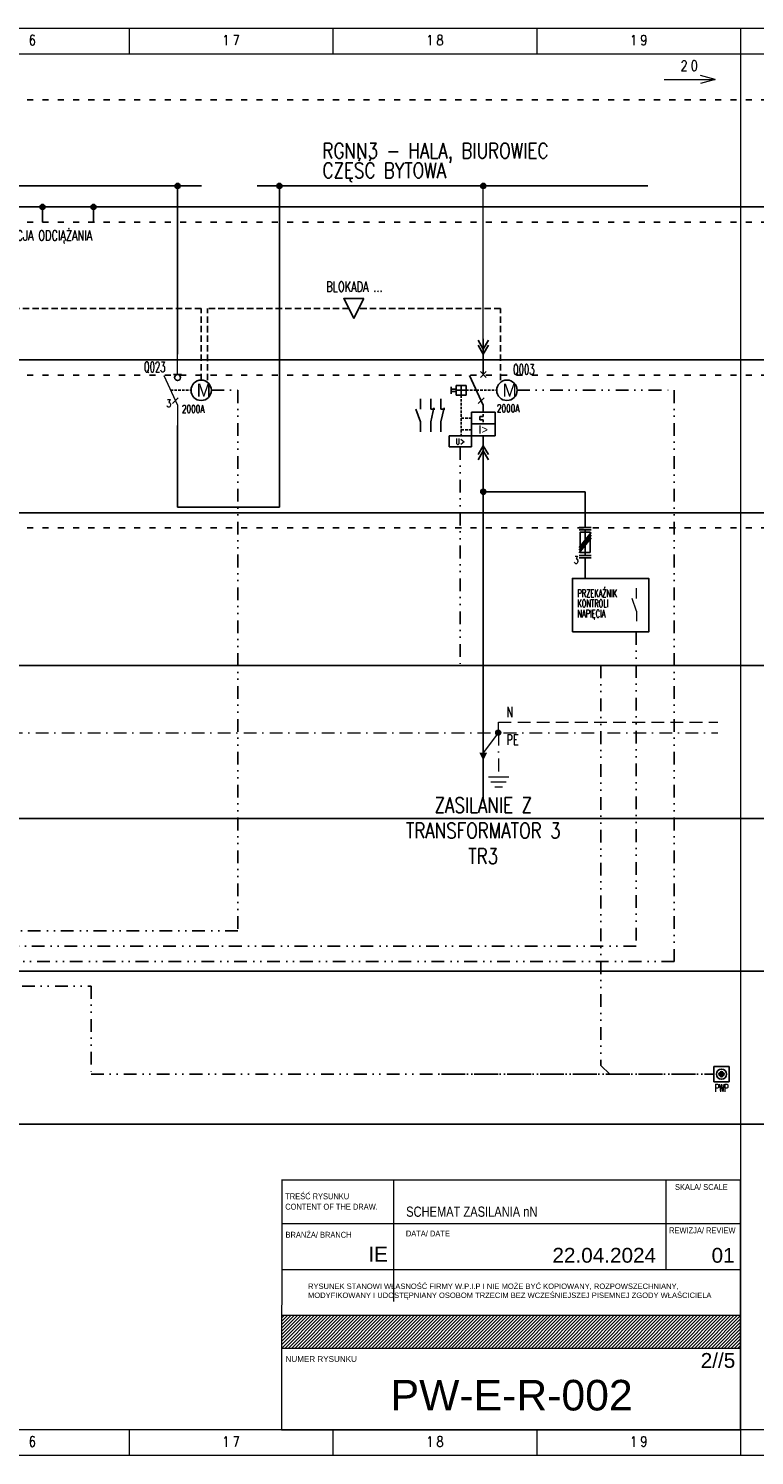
# Model space of a CAD drawing. Header units: millimetres. Extents: x -31 to 6803, y 0 to 664.
# Tile 4 of 119: x 663 to 806, y 0 to 280. Entities that reach past the tile are written whole.
import ezdxf
from ezdxf.enums import TextEntityAlignment as Align

# ---------------------------------------------------------------- set-up
doc = ezdxf.new("R2010")
doc.units = ezdxf.units.MM
for name, pattern in [('ACAD_ISO03W100', [30, 12, -18]), ('DIVIDE', [1.25, 0.5, -0.25, 0, -0.25, 0, -0.25]), ('HIDDEN', [0.375, 0.25, -0.125]), ('PRZEWOD_N', [3.75, 2.5, -1.25]), ('PRZEWOD_PE', [5, 2.5, -1.25, 0, -1.25])]:
    doc.linetypes.add(name, pattern=pattern)
doc.layers.add('!POMOCNICZE', color=8, linetype='Continuous', plot=False)
for name, color, linetype in [('BLOCK_1', 1, 'Continuous'), ('ODPLYW', 3, 'Continuous'), ('STEROWANIE', 6, 'Continuous'), ('SZYNA', 5, 'Continuous'), ('tabelka_opis', 2, 'Continuous'), ('ZASILANIE', 64, 'Continuous')]:
    doc.layers.add(name, color=color, linetype=linetype)
for name, color, linetype, lineweight in [('BLOCK_2', 7, 'Continuous', 18), ('IE_ATRYBUTY_ BLOCK_1', 7, 'Continuous', 25), ('IE_ATRYBUTY_ BLOCK_2', 9, 'Continuous', 18), ('IE_PWP', 12, 'Continuous', 25), ('ODPŁYW', 3, 'Continuous', 18), ('OPIS', 9, 'Continuous', 18), ('PRZEWOD_N', 4, 'Continuous', 15), ('PRZEWOD_PE', 2, 'Continuous', 15), ('ramka', 9, 'Continuous', 20), ('WPIP_TABELKA', 7, 'Continuous', 9), ('XREF_E_PRZ24002_tabelka mała$0$WPIP_TABELKA', 7, 'Continuous', 9)]:
    doc.layers.add(name, color=color, linetype=linetype, lineweight=lineweight)
doc.styles.add('ARIALCE', font='arial.ttf')
doc.styles.add('ROMANS', font='romans.shx', dxfattribs={"width": 0.8})
doc.styles.add('WYMIARY', font='ARIALN.TTF', dxfattribs={"width": 1.1})
doc.styles.add('XREF_E_PRZ24002_tabelka mała$0$ARIALCE', font='arial.ttf')
doc.styles.add('XREF_E_PRZ24002_tabelka mała$0$WYMIARY', font='ARIALN.TTF', dxfattribs={"width": 1.1})

# ---------------------------------------------------------------- blocks, each defined once
blk = doc.blocks.new('wyl_mocy (modul silnikowy)')
at = {"layer": 'BLOCK_1', "linetype": 'HIDDEN', "ltscale": 2}
blk.add_line((0, 0), (4, 0), dxfattribs=at)
at = {"layer": 'BLOCK_1', "linetype": 'Continuous'}
blk.add_circle((6, 0), 2, dxfattribs=at)
blk.add_text('M', height=2.5, dxfattribs=at).set_placement((5.12, -1.22))
at = {"layer": 'BLOCK_2', "style": 'ROMANS', "width": 0.7, "flags": 8}
for tag, p in [('TYP', (8, 0)), ('PARAMETRY', (8, -1.72))]:
    blk.add_attdef(tag, p, '', height=1.5, dxfattribs=at)
blk = doc.blocks.new('wyl_mocy')
for p, q in [((0, -4), (0, 0)), ((-2.7, -4.2), (0, -10)), ((0, -10), (0, -11.4)), ((0, -16.01), (0, -18))]:
    blk.add_line(p, q)
at = {"layer": 'BLOCK_1'}
for p, q in [((0.57, -4.57), (-0.57, -3.43)), ((-0.57, -4.57), (0.57, -3.43)), ((-6.29, -6.44), (-6.29, -7.76)), ((-5.29, -6.86), (-6.29, -6.86)), ((-5.29, -7.34), (-6.29, -7.34)), ((-3.37, -6.14), (-5.29, -6.14)), ((-5.29, -6.14), (-5.29, -8.06)), ((-3.37, -7.1), (-5.29, -7.1)), ((-3.37, -8.06), (-5.29, -8.06)), ((-4.33, -6.14), (-4.33, -8.06)), ((-3.37, -6.14), (-3.37, -8.06)), ((-2.31, -11.4), (-2.31, -13.7)), ((-2.31, -13.7), (-2.31, -16.01)), ((-0.69, -12.21), (-0.69, -12.9)), ((0, -12.21), (-0.69, -12.21)), ((0, -12.9), (-0.69, -12.9)), ((0, -11.75), (0, -12.21)), ((0, -12.9), (0, -13.36)), ((2.31, -11.4), (2.31, -16.01))]:
    blk.add_line(p, q, dxfattribs=at)
at = {"layer": 'BLOCK_1', "linetype": 'HIDDEN', "ltscale": 2}
for p, q in [((-4.33, -8.06), (-4.33, -14.86)), ((-3.37, -7.1), (-1.35, -7.1)), ((-2.31, -12.55), (-4.33, -12.55)), ((-2.31, -14.86), (-4.33, -14.86))]:
    blk.add_line(p, q, dxfattribs=at)
at = {"layer": 'BLOCK_1', "linetype": 'Continuous'}
for p, q in [((-0.98, -9.68), (0.15, -8.55)), ((-2.31, -11.4), (0, -11.4)), ((-2.31, -13.7), (0, -13.7)), ((2.31, -11.4), (0, -11.4)), ((2.31, -13.7), (0, -13.7)), ((-2.31, -16.01), (0, -16.01)), ((2.31, -16.01), (0, -16.01))]:
    blk.add_line(p, q, dxfattribs=at)
at = {"layer": 'BLOCK_1'}
blk.add_text('I>', height=1.613, dxfattribs=at).set_placement((-0.94, -15.61))
at = {"layer": 'BLOCK_2', "style": 'ROMANS', "flags": 8}
for tag, p, height, width in [('SYMBOL', (1.75, -4), 2, 0.6), ('TYP', (2.45, -6.91), 1.5, 0.7), ('PARAMETRY', (2.45, -8.63), 1.5, 0.7), ('Ir_ tr', (2.42, -10.34), 1.5, 0.7), ('Im_ tm', (2.42, -12.02), 1.5, 0.7), ('OPIS1', (2.42, -13.7), 1.5, 0.7), ('OPIS2', (2.42, -15.38), 1.5, 0.7)]:
    blk.add_attdef(tag, p, '', height=height, dxfattribs=dict(at, width=width))
at = {"layer": 'BLOCK_2', "style": 'ROMANS', "width": 0.7, "flags": 8}
blk.add_attdef('N', text='', height=1.5, dxfattribs=at).set_placement((-1.27, -10.4), align=Align.RIGHT)
blk = doc.blocks.new('bezpiecznik podstawa1')
for p, q in [((0, -4), (0, 0)), ((1.2, -5.03), (-1.2, -7.97)), ((1.2, -5.53), (-1.2, -8.47)), ((0, -4.5), (0, -9.5)), ((1.2, -6.03), (-1.2, -8.97)), ((0, -10), (0, -14))]:
    blk.add_line(p, q)
at = {"layer": 'BLOCK_1'}
for p, q in [((1.2, -4), (-1.2, -4)), ((1.2, -4.5), (-1.2, -4.5)), ((1.2, -9.5), (-1.2, -9.5)), ((1.2, -10), (-1.2, -10))]:
    blk.add_line(p, q, dxfattribs=at)
blk.add_lwpolyline([(0.96, -8.91), (-0.96, -8.91), (-0.96, -4.91), (0.96, -4.91)], close=True, dxfattribs=at)
at = {"layer": 'BLOCK_2', "style": 'ROMANS', "flags": 8}
for tag, p, height, width in [('SYMBOL', (1.75, -4), 2, 0.6), ('TYP', (1.75, -6.91), 1.5, 0.7), ('PARAMETRY', (1.75, -8.63), 1.5, 0.7), ('OPIS1', (1.75, -10.34), 1.5, 0.7)]:
    blk.add_attdef(tag, p, '', height=height, dxfattribs=dict(at, width=width))
at = {"layer": 'BLOCK_2', "style": 'ROMANS', "width": 0.7, "flags": 8}
blk.add_attdef('N', text='', height=1.5, dxfattribs=at).set_placement((-1.31, -11.12), align=Align.RIGHT)
blk = doc.blocks.new('stycznik_styk_pomNO')
for p, q in [((0, -4), (0, 0)), ((0, -9), (-1.77, -4)), ((0, -9), (0, -13))]:
    blk.add_line(p, q)
at = {"layer": 'BLOCK_2', "style": 'ROMANS', "width": 0.7, "flags": 8}
for tag, p in [('G', (-0.5, -3.8)), ('D', (-0.5, -10.24))]:
    blk.add_attdef(tag, text='', height=1.2, dxfattribs=at).set_placement(p, align=Align.RIGHT)
at = {"layer": 'BLOCK_2', "style": 'ROMANS', "flags": 8}
for tag, p, height, width in [('TYP', (1.75, -5.91), 1.5, 0.7), ('SYMBOL', (1.75, -4), 2, 0.6), ('OPIS1', (1.75, -9.09), 1.5, 0.7), ('PARAMETRY', (1.75, -7.47), 1.5, 0.7)]:
    blk.add_attdef(tag, p, '', height=height, dxfattribs=dict(at, width=width))
blk = doc.blocks.new('rozgalezienie')
h = blk.add_hatch(color=256)
edge = h.paths.add_edge_path()
edge.add_arc((0, 0), 0.5, 0, 360)
blk.add_circle((0, 0), 0.5)
blk = doc.blocks.new('PE')
blk.add_line((3, 5.5), (0, 1.5))
blk.add_lwpolyline([(0, 1.5, 1.5, 0, 0), (0, 0, 0, 0, 0)], format="xyseb")
blk = doc.blocks.new('wysuwny')
for p, q in [((0, 3), (-1, 4.73)), ((0, 2), (-1, 3.73)), ((0, 3), (1, 4.73)), ((0, 2), (1, 3.73)), ((0, -15.99), (-1, -17.72)), ((0, -15.99), (1, -17.72)), ((0, -16.99), (-1, -18.72)), ((0, -16.99), (1, -18.72))]:
    blk.add_line(p, q)
blk = doc.blocks.new('przeciwpozarowy wylacznik pradu')
blk.add_hatch(color=256).paths.add_polyline_path([(50, -150, 1), (-50, -150, 1)])
blk.add_lwpolyline([(-150, -300), (150, -300), (150, 0), (-150, 0)], close=True)
for radius in [100, 50]:
    blk.add_circle((0, -150), radius)
at = {"layer": 'IE_ATRYBUTY_ BLOCK_1', "style": 'ROMANS', "width": 0.7, "flags": 8}
blk.add_attdef('TYP', text='', height=200, dxfattribs=at).set_placement((0, -525), align=Align.CENTER)
at = {"layer": 'IE_ATRYBUTY_ BLOCK_2', "style": 'ROMANS', "width": 0.6, "flags": 8}
for tag, p in [('OPIS1', (3, -694)), ('OPIS2', (3, -879))]:
    blk.add_attdef(tag, text='', height=150, dxfattribs=at).set_placement(p, align=Align.CENTER)
blk = doc.blocks.new('cewka_pod_nad_U')
for p, q in [((-2.2, 0), (-2.2, 2.2)), ((-2.2, 2.2), (2.2, 2.2)), ((2.2, 0), (-2.2, 0)), ((2.2, 2.2), (2.2, 0))]:
    blk.add_line(p, q)
at = {"layer": 'BLOCK_2', "style": 'ROMANS', "width": 0.7, "flags": 8}
blk.add_attdef('TYP', text='', height=1.2, dxfattribs=at).set_placement((0, 0.47), align=Align.CENTER)
for tag, p in [('OPIS1', (2.64, -0.44)), ('PARAMETRY', (2.64, 1.28))]:
    blk.add_attdef(tag, p, '', height=1.5, dxfattribs=at)
blk = doc.blocks.new('XREF_E_PRZ24002_tabelka mała')
at = {"layer": 'XREF_E_PRZ24002_tabelka mała$0$WPIP_TABELKA', "ltscale": 5}
h = blk.add_hatch(dxfattribs=at)
h.set_pattern_fill('ANSI31', color=256, scale=0.1455)
h.set_pattern_definition([(45, (3775342.36995, 1455290.38366), (-0.326656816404, 0.326656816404), [])])
h.paths.add_polyline_path([(0, 22.44), (0, 16.08), (90.07, 16.08), (90.07, 22.44)])
at = {"layer": 'XREF_E_PRZ24002_tabelka mała$0$WPIP_TABELKA', "color": 0, "lineweight": 0, "ltscale": 0.1}
for p, q in [((90.07, 49), (0, 49.01)), ((21.98, 49.01), (21.97, 25.23)), ((75.39, 49), (75.39, 31.43)), ((75.39, 49), (75.39, 40.44)), ((90.07, 40.43), (0, 40.45)), ((90.07, 31.43), (0, 31.44))]:
    blk.add_line(p, q, dxfattribs=at)
at = {"layer": 'XREF_E_PRZ24002_tabelka mała$0$WPIP_TABELKA', "lineweight": 0}
for p, q in [((90.07, 22.44), (0, 22.44)), ((0, 16.08), (90.07, 16.08))]:
    blk.add_line(p, q, dxfattribs=at)
at = {"layer": 'XREF_E_PRZ24002_tabelka mała$0$WPIP_TABELKA'}
blk.add_lwpolyline([(0.01, 49.01), (0, 0), (90.07, 0), (90.07, 49)], dxfattribs=at)
at = {"layer": 'XREF_E_PRZ24002_tabelka mała$0$WPIP_TABELKA', "ltscale": 5}
blk.add_lwpolyline([(0, 16.08), (90.07, 16.08), (90.07, 22.44), (0, 22.44)], close=True, dxfattribs=at)
at = {"layer": 'XREF_E_PRZ24002_tabelka mała$0$WPIP_TABELKA', "color": 0, "lineweight": 0, "style": 'XREF_E_PRZ24002_tabelka mała$0$WYMIARY', "width": 1.1}
for s, p in [('SKALA/ SCALE', (77.19, 47.1)), ('TREŚĆ RYSUNKU', (0.71, 45.27)), ('CONTENT OF THE DRAW.', (0.71, 43.23)), ('DATA/ DATE', (24.38, 37.97)), ('DATA/ DATE', (24.38, 37.97)), (' REWIZJA/ REVIEW', (75.63, 38.6)), (' REWIZJA/ REVIEW', (75.63, 38.6)), ('BRANŻA/ BRANCH', (0.77, 37.72)), ('BRANŻA/ BRANCH', (0.77, 37.72))]:
    blk.add_text(s, height=1.164, rotation=359.9921, dxfattribs=at).set_placement(p)
at = {"layer": 'XREF_E_PRZ24002_tabelka mała$0$WPIP_TABELKA', "color": 0, "lineweight": 0, "ltscale": 0.1, "style": 'XREF_E_PRZ24002_tabelka mała$0$ARIALCE'}
blk.add_text('IE', height=2.91, rotation=359.9921, dxfattribs=at).set_placement((17.02, 33.06))
at = {"layer": 'XREF_E_PRZ24002_tabelka mała$0$WPIP_TABELKA', "lineweight": 0, "ltscale": 0.1, "style": 'XREF_E_PRZ24002_tabelka mała$0$ARIALCE'}
blk.add_text('NUMER RYSUNKU', height=1.1349, dxfattribs=at).set_placement((0.77, 13.36))
at = {"layer": 'XREF_E_PRZ24002_tabelka mała$0$WPIP_TABELKA', "lineweight": 0, "ltscale": 0.1, "insert": (5.18, 25.58), "char_height": 1.06148, "width": 83.9548, "attachment_point": 7, "style": 'XREF_E_PRZ24002_tabelka mała$0$ARIALCE'}
blk.add_mtext('\\P\\PRYSUNEK STANOWI WŁASNOŚĆ FIRMY W.P.I.P I NIE MOŻE BYĆ KOPIOWANY, ROZPOWSZECHNIANY, MODYFIKOWANY I UDOSTĘPNIANY OSOBOM TRZECIM BEZ WCZEŚNIEJSZEJ PISEMNEJ ZGODY WŁAŚCICIELA', dxfattribs=at)
blk = doc.blocks.new('rozlacznik')
for p, q in [((0, -4), (0, 0)), ((-2.7, -4.2), (0, -10)), ((0, -10), (0, -14))]:
    blk.add_line(p, q)
at = {"layer": 'BLOCK_1'}
for p, q in [((0.8, -4), (-0.8, -4)), ((-0.98, -9.68), (0.15, -8.55))]:
    blk.add_line(p, q, dxfattribs=at)
blk.add_circle((0, -4.59), 0.59, dxfattribs=at)
at = {"layer": 'BLOCK_2', "style": 'ROMANS', "flags": 8}
for tag, p, height, width in [('SYMBOL', (1.84, -4), 2, 0.6), ('TYP', (1.84, -6.91), 1.5, 0.7), ('PARAMETRY', (1.84, -8.63), 1.5, 0.7), ('OPIS', (1.84, -10.34), 1.5, 0.7), ('OPIS1', (1.91, -12.22), 1.5, 0.7), ('OPIS2', (1.91, -13.9), 1.5, 0.7)]:
    blk.add_attdef(tag, p, '', height=height, dxfattribs=dict(at, width=width))
at = {"layer": 'BLOCK_2', "style": 'ROMANS', "width": 0.7, "flags": 8}
blk.add_attdef('N', text='', height=1.5, dxfattribs=at).set_placement((-1.27, -10.4), align=Align.RIGHT)
blk = doc.blocks.new('stycznik_styk_pomNZ')
for p, q in [((0, -4), (0, 0)), ((0, -9), (1.27, -3.5)), ((0, -4), (1.57, -4)), ((0, -9), (0, -13))]:
    blk.add_line(p, q)
at = {"layer": 'BLOCK_2', "style": 'ROMANS', "width": 0.7, "flags": 8}
for tag, p in [('G', (-0.5, -3.8)), ('D', (-0.5, -10.24))]:
    blk.add_attdef(tag, text='', height=1.2, dxfattribs=at).set_placement(p, align=Align.RIGHT)
at = {"layer": 'BLOCK_2', "style": 'ROMANS', "flags": 8}
for tag, p, height, width in [('TYP', (1.75, -5.91), 1.5, 0.7), ('SYMBOL', (1.75, -4), 2, 0.6), ('OPIS1', (1.75, -9.09), 1.5, 0.7), ('PARAMETRY', (1.75, -7.47), 1.5, 0.7)]:
    blk.add_attdef(tag, p, '', height=height, dxfattribs=dict(at, width=width))

msp = doc.modelspace()

# ---------------------------------------------------------------- linework, layer by layer
at = {"layer": '!POMOCNICZE', "linetype": 'ACAD_ISO03W100', "ltscale": 0.1}
for p, q in [((3, 266), (6803, 266)), ((3, 242), (6803, 242)), ((3, 212), (6803, 212)), ((3, 182), (6803, 182))]:
    msp.add_line(p, q, dxfattribs=at)
at = {"layer": '!POMOCNICZE'}
for p, q in [((3, 245), (6803, 245)), ((3, 215), (6803, 215)), ((3, 185), (6803, 185)), ((3, 155), (6803, 155)), ((3, 125), (6803, 125)), ((3, 95), (6803, 95)), ((3, 65), (6803, 65))]:
    msp.add_line(p, q, dxfattribs=at)
msp.add_lwpolyline([(769.98, 161.61), (784.98, 161.61), (784.98, 172.11), (769.98, 172.11)], close=True)
at = {"layer": 'BLOCK_1', "linetype": 'HIDDEN', "ltscale": 2}
msp.add_lwpolyline([(748.17, 201.25), (748.17, 200.1)], dxfattribs=at)
at = {"layer": 'ODPLYW'}
for p, q in [((666.01, 245), (666.01, 242)), ((676.01, 244.99), (676.01, 241.99))]:
    msp.add_line(p, q, dxfattribs=at)
at = {"layer": 'ODPŁYW'}
for p, q in [((752.5, 219.11), (752.5, 249.11)), ((645.83, 245), (682.75, 245))]:
    msp.add_line(p, q, dxfattribs=at)
at = {"layer": 'PRZEWOD_N', "linetype": 'PRZEWOD_N'}
for p, q in [((755.5, 143.89), (798.53, 143.89)), ((755.5, 141.89), (755.5, 143.89))]:
    msp.add_line(p, q, dxfattribs=at)
at = {"layer": 'PRZEWOD_PE', "linetype": 'PRZEWOD_PE'}
for p, q in [((414.79, 141.83), (798.53, 141.83)), ((755.5, 141.83), (755.5, 133.12))]:
    msp.add_line(p, q, dxfattribs=at)
at = {"layer": 'PRZEWOD_PE'}
for p, q in [((757.5, 133.12), (753.5, 133.12)), ((757, 132.12), (754, 132.12)), ((756.26, 131.12), (754.76, 131.12))]:
    msp.add_line(p, q, dxfattribs=at)
at = {"layer": 'ramka', "ltscale": 5}
for p, q in [((803, 280), (403, 280)), ((683, 280), (683, 275)), ((683, 280), (683, 280)), ((723, 280), (723, 280)), ((723, 280), (723, 275)), ((763, 280), (763, 280)), ((763, 280), (763, 275)), ((1203, 280), (803, 280)), ((803, 280), (803, 280)), ((803, 280), (803, 275)), ((803, 275), (403, 275)), ((1203, 275), (803, 275)), ((803, 275), (803, 5)), ((803, 5), (403, 5)), ((683, 5), (683, 0)), ((683, 5), (683, 5)), ((723, 5), (723, 0)), ((723, 5), (723, 5)), ((763, 5), (763, 0)), ((763, 5), (763, 5)), ((1203, 5), (803, 5)), ((803, 5), (803, 0)), ((803, 5), (803, 5)), ((803, 0), (403, 0)), ((1203, 0), (803, 0))]:
    msp.add_line(p, q, dxfattribs=at)
at = {"layer": 'ramka'}
for p, q in [((788, 270), (798, 270)), ((798, 270), (795.1, 270.78)), ((798, 270), (795.1, 269.22))]:
    msp.add_line(p, q, dxfattribs=at)
at = {"layer": 'STEROWANIE', "color": 2, "linetype": 'HIDDEN', "ltscale": 5}
for p, q in [((697.15, 225.08), (600.63, 225.08)), ((726.13, 225.08), (698.39, 225.08)), ((755.87, 225.08), (728.11, 225.08))]:
    msp.add_line(p, q, dxfattribs=at)
at = {"layer": 'STEROWANIE', "linetype": 'DIVIDE', "ltscale": 5}
for p, q in [((699.15, 209.01), (704.34, 209.01)), ((704.34, 209.01), (704.34, 102.93)), ((759.15, 209.01), (789.98, 209.01)), ((789.98, 209.01), (789.98, 96.93)), ((782.49, 161.57), (782.49, 99.93)), ((704.34, 102.93), (531.26, 102.93)), ((782.49, 99.93), (541.26, 99.93)), ((789.98, 96.93), (546.26, 96.93)), ((675.53, 74.82), (797.75, 74.82)), ((744.29, 74.82), (797.75, 74.82))]:
    msp.add_line(p, q, dxfattribs=at)
at = {"layer": 'STEROWANIE', "color": 2, "linetype": 'Continuous', "ltscale": 25}
msp.add_lwpolyline([(729.09, 227.01), (725.13, 227.01), (727.13, 223.14), (727.13, 223.14)], close=True, dxfattribs=at)
at = {"layer": 'STEROWANIE', "color": 2, "linetype": 'HIDDEN', "ltscale": 5}
for points in [[(697.15, 211.02), (697.15, 225.08)], [(698.39, 211.01), (698.39, 225.08)], [(755.87, 211.02), (755.87, 225.08)]]:
    msp.add_lwpolyline(points, dxfattribs=at)
at = {"layer": 'STEROWANIE', "linetype": 'DIVIDE', "ltscale": 5}
for points in [[(444.45, 197.9), (444.45, 155), (775.6, 155), (775.6, 76.54)], [(747.99, 197.89), (747.99, 155)], [(591.07, 78.36), (591.07, 92.09), (675.53, 92.09), (675.53, 74.82)], [(775.6, 76.54), (777.32, 74.82)]]:
    msp.add_lwpolyline(points, dxfattribs=at)
at = {"layer": 'SZYNA'}
for p, q in [((523.69, 249.11), (697.23, 249.11)), ((692.51, 219.11), (692.51, 249.11)), ((708.11, 249.11), (784.79, 249.11)), ((712.5, 186.11), (712.5, 249.11)), ((692.51, 216.11), (692.51, 219.11)), ((692.51, 202.11), (692.5, 186.11)), ((692.5, 186.11), (712.5, 186.11))]:
    msp.add_line(p, q, dxfattribs=at)
at = {"layer": 'ZASILANIE'}
msp.add_line((752.5, 216.11), (752.5, 219.11), dxfattribs=at)
at = {"layer": 'ZASILANIE', "color": 66}
for p, q in [((752.5, 198.12), (752.5, 129.12)), ((752.5, 189.11), (772.5, 189.11)), ((772.5, 189.11), (772.5, 186.11))]:
    msp.add_line(p, q, dxfattribs=at)

# ---------------------------------------------------------------- block references
msp.add_blockref('XREF_E_PRZ24002_tabelka mała', (712.93, 5))
at = {"layer": 'BLOCK_1'}
ref = msp.add_blockref('cewka_pod_nad_U', (747.99, 197.89), dxfattribs=at)
ref.add_attrib('TYP', 'U>', dxfattribs={"layer": 'BLOCK_2', "height": 1.2, "style": 'ROMANS', "width": 0.7, "flags": 8}).set_placement((747.99, 198.38), align=Align.CENTER)
at = {"layer": 'IE_PWP'}
ref = msp.add_blockref('przeciwpozarowy wylacznik pradu', (799.25, 76.32), dxfattribs=dict(at, xscale=0.01, yscale=0.01, zscale=0.01))
ref.add_attrib('OPIS1', 'PWP', dxfattribs={"layer": 'IE_ATRYBUTY_ BLOCK_2', "height": 1.5, "style": 'ROMANS', "width": 0.6, "flags": 8}).set_placement((799.28, 71.36), align=Align.CENTER)
at = {"layer": 'ODPŁYW'}
ref = msp.add_blockref('rozlacznik', (692.51, 216.11), dxfattribs=at)
ref.add_attrib('PARAMETRY', '2000A', (693.37, 204.61), dxfattribs={"layer": 'BLOCK_2', "height": 1.5, "style": 'ROMANS', "width": 0.7, "flags": 8})
ref.add_attrib('SYMBOL', 'Q023', (685.91, 212.6), dxfattribs={"layer": 'BLOCK_2', "height": 2, "style": 'ROMANS', "width": 0.6, "flags": 8})
ref.add_attrib('N', '3', dxfattribs={"layer": 'BLOCK_2', "height": 1.5, "style": 'ROMANS', "width": 0.7, "flags": 8}).set_placement((691.24, 205.71), align=Align.RIGHT)
for p in [(691.15, 209.01), (751.15, 209.01)]:
    msp.add_blockref('wyl_mocy (modul silnikowy)', p, dxfattribs=at)
at = {"layer": 'ODPŁYW', "xscale": 0.5, "yscale": 0.5, "zscale": 0.5}
msp.add_blockref('stycznik_styk_pomNO', (782.6, 170.18), dxfattribs=at)
at = {"layer": 'PRZEWOD_PE', "linetype": 'PRZEWOD_PE'}
msp.add_blockref('PE', (752.5, 136.39), dxfattribs=at)
at = {"layer": 'PRZEWOD_PE'}
msp.add_blockref('rozgalezienie', (755.45, 141.83), dxfattribs=at)
at = {"layer": 'STEROWANIE', "xscale": 0.5, "yscale": 0.5, "zscale": 0.5}
for name, p in [('stycznik_styk_pomNO', (740.18, 207.34)), ('stycznik_styk_pomNZ', (742.18, 207.34)), ('stycznik_styk_pomNZ', (744.18, 207.34))]:
    msp.add_blockref(name, p, dxfattribs=at)
at = {"layer": 'SZYNA'}
for p in [(692.51, 249.11), (712.5, 249.11), (752.5, 249.11), (666.01, 245), (676.01, 244.99)]:
    msp.add_blockref('rozgalezienie', p, dxfattribs=at)
at = {"layer": 'ZASILANIE'}
msp.add_blockref('wysuwny', (752.5, 214.11), dxfattribs=at)
ref = msp.add_blockref('wyl_mocy', (752.5, 216.11), dxfattribs=at)
ref.add_attrib('PARAMETRY', '2000A', (755.18, 204.71), dxfattribs={"layer": 'BLOCK_2', "height": 1.5, "style": 'ROMANS', "width": 0.7, "flags": 8})
ref.add_attrib('SYMBOL', 'Q003', (758.33, 212.11), dxfattribs={"layer": 'BLOCK_2', "height": 2, "style": 'ROMANS', "width": 0.6, "flags": 8})
at = {"layer": 'ZASILANIE', "color": 66}
msp.add_blockref('rozgalezienie', (752.5, 189.11), dxfattribs=at)
at = {"layer": 'ZASILANIE'}
msp.add_blockref('bezpiecznik podstawa1', (772.5, 186.11), dxfattribs=at).add_auto_attribs({'N': '3'})

# ---------------------------------------------------------------- texts
at = {"layer": 'BLOCK_2', "style": 'ROMANS', "width": 0.8}
for s, p in [('RGNN3 - HALA, BIUROWIEC', (720.96, 254.53)), ('CZĘŚĆ BYTOWA', (720.96, 250.66))]:
    msp.add_text(s, height=3, dxfattribs=at).set_placement(p)
at = {"layer": 'BLOCK_2', "insert": (752.5, 129.11), "char_height": 3, "width": 56.5682, "attachment_point": 2, "style": 'ROMANS'}
msp.add_mtext('ZASILANIE Z\\PTRANSFORMATOR 3\\PTR3', dxfattribs=at)
at = {"layer": 'OPIS', "style": 'ROMANS'}
for s, height, width, p in [('PRZEKAŹNIK', 1.5, 0.6, (770.98, 168.43)), ('KONTROLI', 1.5, 0.6, (770.98, 166.43)), ('NAPIĘCIA', 1.5, 0.6, (770.98, 164.43)), ('N', 2, 0.7, (757.05, 144.89)), ('PE', 2, 0.7, (757.05, 139.44))]:
    msp.add_text(s, height=height, dxfattribs=dict(at, width=width)).set_placement(p)
at = {"layer": 'ramka', "style": 'ROMANS', "width": 0.8}
for s, p in [('6', (664, 276.72)), ('1', (702, 276.72)), ('7', (704, 276.72)), ('1', (742, 276.72)), ('8', (744, 276.72)), ('1', (782, 276.72)), ('9', (784, 276.72)), ('2', (791.91, 271.72)), ('0', (793.91, 271.72)), ('6', (664, 1.72)), ('1', (702, 1.72)), ('7', (704, 1.72)), ('1', (742, 1.72)), ('8', (744, 1.72)), ('1', (782, 1.72)), ('9', (784, 1.72))]:
    msp.add_text(s, height=2, dxfattribs=at).set_placement(p, align=Align.CENTER)
at = {"layer": 'tabelka_opis', "style": 'ROMANS', "width": 0.7}
for s, p in [('SEKCJA ODCIĄŻANIA', (666.54, 238.39)), ('BLOKADA ...', (727.22, 228.35))]:
    msp.add_text(s, height=2, dxfattribs=at).set_placement(p, align=Align.CENTER)
at = {"layer": 'WPIP_TABELKA', "color": 0, "lineweight": 0, "ltscale": 0.1, "style": 'ARIALCE'}
for s, p in [('22.04.2024', (766.07, 37.83)), ('01', (797.3, 37.82)), ('2//5', (795.17, 17.19))]:
    msp.add_text(s, height=2.91, rotation=359.9921, dxfattribs=at).set_placement(p)
at = {"layer": 'WPIP_TABELKA', "lineweight": 0, "ltscale": 0.1, "style": 'ARIALCE'}
msp.add_text('PW-E-R-002', height=6, dxfattribs=at).set_placement((758.07, 8.83, 0.62), align=Align.CENTER)
at = {"layer": 'WPIP_TABELKA', "color": 0, "lineweight": 0, "insert": (737.37, 46.81, 0.62), "char_height": 2, "width": 58.1684, "attachment_point": 7, "rotation": 359.9921, "style": 'WYMIARY'}
msp.add_mtext('\\A1;{\\W0.95;SCHEMAT ZASILANIA nN}', dxfattribs=at)

doc.saveas('drawing.dxf')
